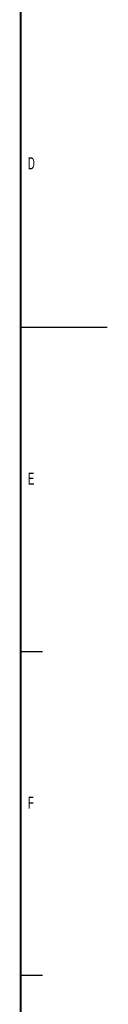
# Model space of a CAD drawing. Header units: millimetres. Extents: x 25 to 1935, y 715 to 2336.
# Tile 73 of 222: x 846 to 866, y 855 to 1083. Entities that reach past the tile are written whole.
import ezdxf

# ---------------------------------------------------------------- set-up
doc = ezdxf.new("R2010")
doc.units = ezdxf.units.MM
doc.header["$LTSCALE"] = 2
doc.layers.add('标注层', color=7, linetype='Continuous')
doc.layers.add('粗图框层', color=7, linetype='Continuous', lineweight=40)
doc.layers.add('轮廓实线层', color=7, linetype='Continuous', lineweight=30)
doc.styles.add('SLDTEXTSTYLE0', font='TXT', dxfattribs={"width": 0.6})

msp = doc.modelspace()

# ---------------------------------------------------------------- linework, layer by layer
at = {"layer": '粗图框层', "color": 7}
msp.add_line((845.504, 734.986), (845.504, 1288.986), dxfattribs=at)
at = {"layer": '轮廓实线层', "color": 7}
for p, q in [((865.555, 1011.986), (845.555, 1011.986)), ((845.555, 936.986), (850.555, 936.986)), ((845.555, 861.986), (850.555, 861.986))]:
    msp.add_line(p, q, dxfattribs=at)

# ---------------------------------------------------------------- texts
at = {"layer": '标注层', "color": 7, "char_height": 2.8, "attachment_point": 1, "style": 'SLDTEXTSTYLE0'}
for s, insert in [('D', (847.155, 1051.374)), ('E', (847.155, 978.374)), ('F', (847.155, 903.374))]:
    msp.add_mtext(s, dxfattribs=dict(at, insert=insert))

doc.saveas('drawing.dxf')
